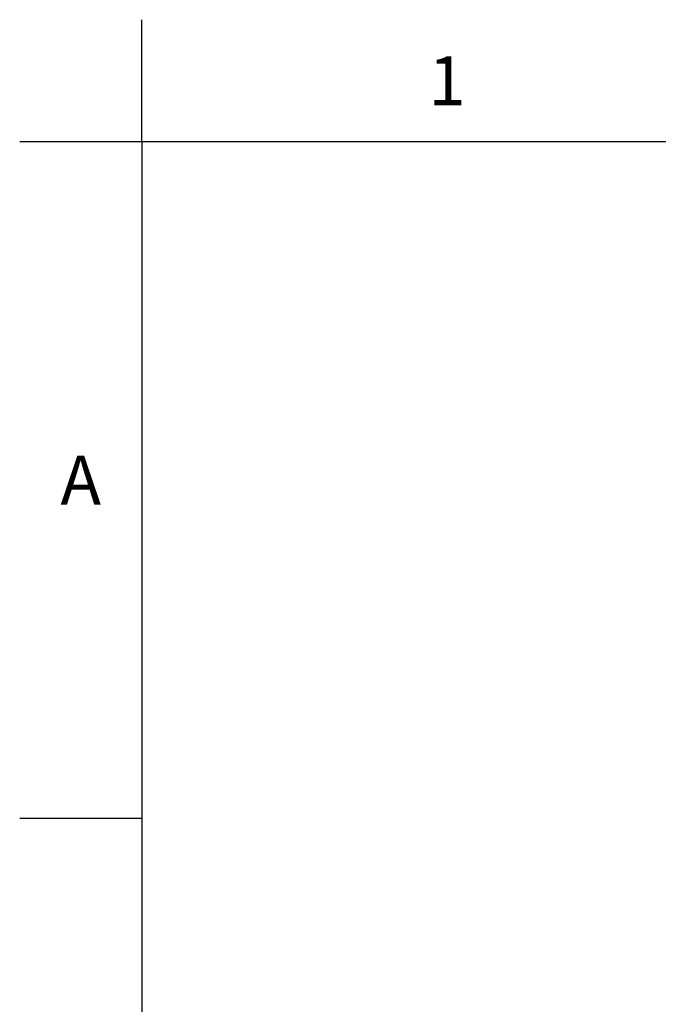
# Model space of a CAD drawing. Header units: millimetres. Extents: x 601 to 1195, y -13 to 407.
# Tile 3 of 17: x 601 to 675, y 293 to 407. Entities that reach past the tile are written whole.
import ezdxf

# ---------------------------------------------------------------- set-up
doc = ezdxf.new("R2010")
doc.units = ezdxf.units.MM
doc.header["$LTSCALE"] = 0.1
doc.styles.get("Standard").update_dxf_attribs({"font": 'arial_0.ttf'})

msp = doc.modelspace()

# ---------------------------------------------------------------- linework, layer by layer
for p, q in [((615.2102, 392.5863), (615.2102, 406.7277)), ((615.2102, 392.5863), (601.0688, 392.5863)), ((1180.8668, 392.5863), (615.2102, 392.5863)), ((615.2102, 392.5863), (615.2102, 0.8691)), ((615.2102, 314.2429), (601.0688, 314.2429))]:
    msp.add_line(p, q)

# ---------------------------------------------------------------- texts
at = {"char_height": 5.6566, "attachment_point": 5}
for s, width, insert in [('1', 50, (650.5638, 399.657)), ('A', 10, (608.1395, 353.4146))]:
    msp.add_mtext_dynamic_manual_height_columns(s, width=width, gutter_width=12.5, heights=[0], dxfattribs=dict(at, insert=insert))

doc.saveas('drawing.dxf')
